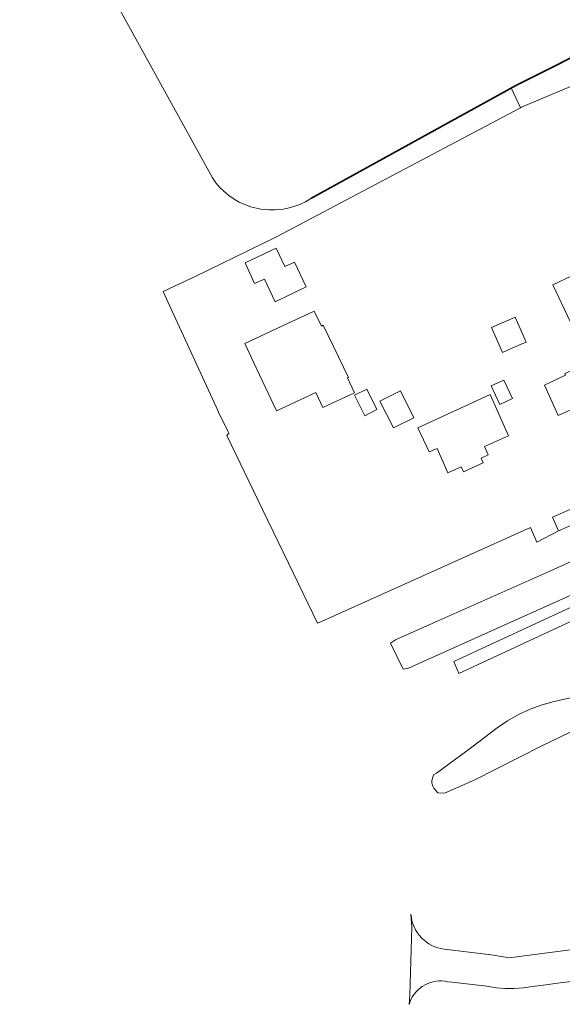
# Model space of a CAD drawing. Header units: metres. Extents: x 108651 to 109770, y 520801 to 521818.
# Tile 2 of 66: x 108962 to 109047, y 520889 to 521045. Entities that reach past the tile are written whole.
import ezdxf

# ---------------------------------------------------------------- set-up
doc = ezdxf.new("R2010")
doc.units = ezdxf.units.M
for name, color, linetype, lineweight in [('B-WE-GK-BESCHOEIING-G', 253, 'OB-BESCHOEIING-BLOK', 35), ('B-WE-OG-TERREIN_CULTUURSCHEIDING-GV', 253, 'Continuous', 18), ('B-WE-OG-TERREIN_ERF-GV', 253, 'Continuous', 18), ('B-WE-OG-WATER_SLOOT-GV', 253, 'Continuous', 18), ('B-WE-VH-KANTVERHARDING-G', 253, 'Continuous', 18), ('B-WE-VH-VERHARDING_ASFALT-GV', 253, 'Continuous', 18), ('B-WE-VH-VERHARDING_BETONSTRAATSTEEN-GV', 253, 'Continuous', 18)]:
    doc.layers.add(name, color=color, linetype=linetype, lineweight=lineweight)
doc.linetypes.add('OB-BESCHOEIING-BLOK', pattern='A,6,-1,[152,NLCS.SHX,S=2,R=0,X=-1,Y=0]', length=7)

msp = doc.modelspace()

# ---------------------------------------------------------------- linework, layer by layer
at = {"layer": 'B-WE-GK-BESCHOEIING-G', "flags": 128}
msp.add_lwpolyline([(109007.66, 521017.06), (109040.18, 521035.03), (109054.63, 521042.27)], dxfattribs=at)
at = {"layer": 'B-WE-OG-TERREIN_CULTUURSCHEIDING-GV', "flags": 128}
msp.add_lwpolyline([(109054.63, 521042.27), (109040.18, 521035.03), (109039.36, 521034.58), (109040.84, 521031.44), (109040.99, 521031.52), (109057.51, 521038.5)], dxfattribs=at)
at = {"layer": 'B-WE-OG-TERREIN_ERF-GV', "flags": 128}
for points in [[(109083.26, 520992.1), (109066.63, 521027.5), (109061.32, 521038.82), (109059.54, 521038.98), (109057.51, 521038.5), (109040.99, 521031.52), (109040.84, 521031.44), (109002.2, 521011), (108991.37, 521005.69), (108989.45, 521004.78), (108984.24, 521002.31), (108985.32, 521000), (108992.63, 520984.05), (108993.03, 520983.24), (108994.51, 520980.22), (108994.67, 520979.89), (108994.32, 520979.52), (109000, 520967.82), (109004.12, 520959.32), (109008.7, 520949.78), (109009.33, 520950.06)], [(109009.33, 520950.06), (109042.41, 520964.97), (109043.45, 520962.63), (109046.83, 520964.44), (109045.89, 520966.58), (109061.63, 520973.44), (109064.24, 520974.58), (109067.45, 520975.98), (109078.5, 520980.8), (109079.6, 520978.32), (109080.3, 520978.49), (109082.12, 520979.25), (109082.99, 520979.89), (109082, 520982.07), (109089.11, 520985.22), (109086.35, 520991.13), (109086.06, 520991)]]:
    msp.add_lwpolyline(points, dxfattribs=at)
for points in [[(109000.29, 521004.3), (108998.75, 521003.6), (108997.23, 521006.86), (109002.16, 521009.17), (109003.52, 521006.28), (109005.05, 521006.99), (109006.91, 521003.05), (109002, 521000.69)], [(109052.17, 521006.33), (109054.97, 521000.39), (109048.76, 520997.47), (109045.96, 521003.4)], [(109008.45, 520986.33), (109003.49, 520984.02), (109002.21, 520983.42), (108998.64, 520991.01), (108997.2, 520994.08), (109003.85, 520997.21), (109008.15, 520999.23), (109009.31, 520996.84), (109009.61, 520996.98), (109013.59, 520988.73), (109013.43, 520988.66), (109014.54, 520986.28), (109009.56, 520983.95)], [(109040.6, 520993.82), (109038, 520992.68), (109036.27, 520996.65), (109039.02, 520997.85), (109040.01, 520998.29), (109041.75, 520994.32)], [(109051.97, 520995.23), (109053.2, 520995.85), (109054.74, 520992.39), (109057.82, 520985.48), (109057.41, 520985.3), (109051.14, 520982.5), (109050.35, 520984.27), (109046.79, 520982.68), (109044.63, 520987.51), (109047.97, 520989.08), (109047.85, 520989.34), (109051.53, 520990.97), (109050.24, 520993.88), (109050.07, 520994.27)], [(109036.19, 520987.38), (109038.19, 520988.31), (109039.56, 520985.36), (109037.56, 520984.44)], [(109018.1, 520983.63), (109016.17, 520982.66), (109014.56, 520985.89), (109016.49, 520986.86)], [(109018.58, 520984.97), (109021.85, 520986.6), (109023.97, 520982.33), (109020.71, 520980.71)], [(109031.45, 520974.54), (109029.35, 520973.6), (109027.63, 520977.47), (109026.38, 520976.91), (109024.61, 520980.73), (109036.04, 520985.99), (109038.95, 520979.49), (109035.12, 520977.78), (109035.72, 520976.43), (109034.6, 520975.94), (109034.93, 520975.18), (109031.79, 520973.78)]]:
    msp.add_lwpolyline(points, close=True, dxfattribs=at)
at = {"layer": 'B-WE-OG-WATER_SLOOT-GV', "flags": 128}
for points in [[(108961.55, 521075.74), (108992.05, 521020.35), (108992.61, 521019.56), (108993.24, 521018.83), (108993.93, 521018.15), (108994.68, 521017.53), (108995.48, 521016.98), (108996.32, 521016.5), (108997.2, 521016.09), (108998.11, 521015.76), (108999.05, 521015.51), (109000, 521015.34), (109001, 521015.25), (109002, 521015.25), (109003, 521015.34), (109003.99, 521015.52), (109004.95, 521015.78), (109005.89, 521016.12), (109006.8, 521016.55), (109007.66, 521017.06), (109039.36, 521034.58), (109040.18, 521035.03), (109054.63, 521042.27)], [(109048.68, 520937.97), (109046.18, 520937.36), (109044.25, 520936.84), (109042.36, 520936.15), (109040.54, 520935.31), (109038.79, 520934.33), (109037.13, 520933.21), (109033.13, 520930.16), (109027.54, 520926.03), (109027.09, 520925.74), (109027.01, 520925.57), (109026.94, 520925.4), (109026.89, 520925.22), (109026.85, 520925.04), (109026.82, 520924.86), (109026.82, 520924.68), (109026.82, 520924.49), (109026.85, 520924.31), (109026.88, 520924.13), (109027, 520923.89), (109027.1, 520923.66), (109027.77, 520922.89), (109028.79, 520922.87), (109033.6, 520924.97), (109044.11, 520930.33), (109054.61, 520935.35)]]:
    msp.add_lwpolyline(points, dxfattribs=at)
msp.add_lwpolyline([(109065.23, 520972.39), (109066.82, 520973.04), (109079.6, 520978.32), (109078.5, 520980.8), (109067.45, 520975.98), (109064.24, 520974.58), (109061.63, 520973.44), (109045.89, 520966.58), (109046.83, 520964.44), (109062.62, 520971.27)], close=True, dxfattribs=at)
at = {"layer": 'B-WE-VH-KANTVERHARDING-G', "flags": 128}
msp.add_lwpolyline([(109030.26, 520943.71), (109031.1, 520941.83), (109059.45, 520955.04), (109073.28, 520961.31), (109080.41, 520964.62), (109087.12, 520967.74), (109089.71, 520968.94), (109091.13, 520969.6), (109095.4, 520971.65), (109098.83, 520973.2), (109115.84, 520981.12), (109118.96, 520982.58), (109119.8, 520982.97), (109122.26, 520984.08), (109121.63, 520985.49), (109119, 520984.31), (109115.45, 520982.67), (109097.92, 520974.62), (109094.35, 520972.98), (109089.93, 520970.95), (109086.06, 520969.39), (109074.84, 520964.14), (109071.6, 520962.68), (109049.67, 520952.71)], close=True, dxfattribs=at)
at = {"layer": 'B-WE-VH-VERHARDING_ASFALT-GV', "flags": 128}
msp.add_lwpolyline([(109048.99, 520959.61), (109045.5, 520958.05), (109027.44, 520949.99), (109021.04, 520947.14), (109020.27, 520946.61), (109022.26, 520942.48), (109023.13, 520942.65), (109029.46, 520945.49), (109070.94, 520964.14)], dxfattribs=at)
at = {"layer": 'B-WE-VH-VERHARDING_BETONSTRAATSTEEN-GV', "flags": 128}
msp.add_lwpolyline([(109049.54, 520898.14), (109039.06, 520896.79), (109035.86, 520897.29), (109035.78, 520897.3), (109028.76, 520898.15), (109028.25, 520898.24), (109027.75, 520898.36), (109027.26, 520898.54), (109026.79, 520898.75), (109026.34, 520899), (109025.91, 520899.29), (109025.51, 520899.61), (109025.29, 520899.82), (109025.14, 520899.97), (109024.8, 520900.36), (109024.49, 520900.78), (109024.23, 520901.22), (109024, 520901.68), (109023.81, 520902.16), (109023.66, 520902.66), (109023.56, 520903.16), (109023.5, 520903.68), (109023.65, 520901.64), (109023.33, 520890.84), (109023.2, 520889.41), (109023.35, 520889.85), (109023.53, 520890.27), (109023.76, 520890.66), (109024.02, 520891.04), (109024.31, 520891.4), (109024.63, 520891.72), (109024.98, 520892.02), (109025.24, 520892.21), (109025.35, 520892.29), (109025.74, 520892.52), (109026.16, 520892.72), (109026.59, 520892.87), (109027.03, 520892.99), (109027.48, 520893.08), (109027.93, 520893.12), (109028.39, 520893.12), (109028.85, 520893.08), (109029.3, 520893), (109030.02, 520892.92), (109035.53, 520892.29), (109036.96, 520892.05), (109038.4, 520891.93), (109039.85, 520891.93), (109041.29, 520892.04), (109041.31, 520892.04), (109042.3, 520892.19), (109045.29, 520892.56), (109046.28, 520892.69), (109064.03, 520894.89)], dxfattribs=at)

doc.saveas('drawing.dxf')
